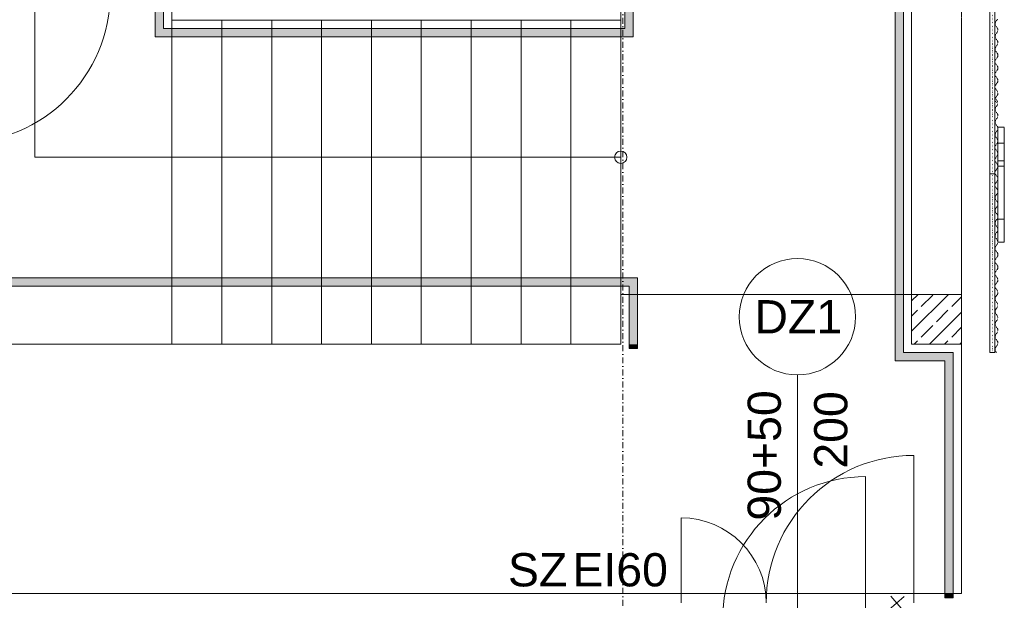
# Model space of a CAD drawing. Header units: centimetres. Extents: x -1589 to 108054, y -205274 to 31709.
# Tile 125 of 256: x 23341 to 23934, y 12094 to 12443. Entities that reach past the tile are written whole.
import ezdxf

# ---------------------------------------------------------------- set-up
doc = ezdxf.new("R2010")
doc.units = ezdxf.units.CM
doc.header["$LTSCALE"] = 0.01
doc.header["$MEASUREMENT"] = 0
for name, pattern in [('11108-COL-C310_XMODEL$0$HIDDEN', [0.375, 0.25, -0.125]), ('Krawędzie ukryte', [27, 20, -7]), ('Kropki i Kreski', [72, 36, -18, 0, -18]), ('Kropkowana', [63.499999, 0, -63.499999])]:
    doc.linetypes.add(name, pattern=pattern)
for name, color, linetype in [('2_barierki.K_IR', 7, 'Continuous'), ('2_belki.K_IR', 7, 'Continuous'), ('2_schody.K_IR', 7, 'Continuous'), ('2_stropy.ISTN', 7, 'Continuous'), ('2_stropy.K_IR', 7, 'Continuous'), ('2_słupy.K_IR', 7, 'Continuous'), ('2_ściana dekoracyjna 3', 7, 'Continuous'), ('2_ściany zewnętrzne.ISTN', 7, 'Continuous'), ('3_linie 2D .ISTN', 7, 'Continuous'), ('4_osie.ISTN', 7, 'Continuous'), ('5_opisy.PW_IR_', 7, 'Continuous')]:
    doc.layers.add(name, color=color, linetype=linetype)
doc.styles.add('GENERATED_STYLE_1', font='txt')
doc.linetypes.add('X małe', pattern='A,0,0,[1,IR 026-25_Rzut piÄ™tra_2025.10.081.Shx,S=0.396825,R=0,X=0,Y=0],-50,0', length=50)

msp = doc.modelspace()

# ---------------------------------------------------------------- hatches: boundary and pattern name
at = {"layer": '2_barierki.K_IR', "linetype": 'Continuous', "lineweight": 5}
for points in [[(23873.08521, 12613.17122), (23868.08521, 12608.17133), (23868.08521, 12238.16994), (23873.08521, 12243.16994)], [(23423.08521, 12433.16994), (23428.08521, 12438.16994), (23428.08521, 12458.17491), (23423.08521, 12463.17491)], [(23710.58521, 12458.17491), (23705.58521, 12458.17491), (23705.58521, 12438.16994), (23710.58521, 12433.16994)], [(23710.58521, 12433.16994), (23705.58521, 12438.16994), (23428.08521, 12438.16994), (23423.08521, 12433.16994)], [(23433.08522, 12283.16994), (23433.08522, 12288.16994), (23268.08521, 12288.16994), (23263.08521, 12283.16994)], [(23708.08521, 12283.16994), (23713.08521, 12288.16994), (23433.08522, 12288.16994), (23433.08522, 12283.16994)], [(23708.08521, 12248.16994), (23713.08521, 12248.16994), (23713.08521, 12288.16994), (23708.08521, 12283.16994)], [(23713.08521, 12248.16994), (23708.08521, 12248.16994), (23708.08521, 12245.66994), (23713.08521, 12245.66994)], [(23873.08521, 12243.16994), (23868.08521, 12238.16994), (23898.08521, 12238.16994), (23903.08521, 12243.16994)], [(23903.08521, 12243.16994), (23898.08521, 12238.16994), (23898.08521, 12098.10258), (23903.08521, 12098.10258)], [(23903.08521, 12098.10258), (23898.08521, 12098.10258), (23898.08521, 12095.60258), (23903.08521, 12095.60258)]]:
    msp.add_hatch(color=8, dxfattribs=at).paths.add_polyline_path(points)
at = {"layer": '2_słupy.K_IR', "linetype": 'Continuous', "lineweight": 5}
h = msp.add_hatch(dxfattribs=at)
h.set_pattern_fill('Beton zbrojony', color=8, style=0, pattern_type=2)
h.set_pattern_definition([(45, (22325.727, 10501.317), (-9.19239, 9.19239), []), (45, (22321.13, 10505.913), (-9.19239, 9.19239), [9.75, -3.25])])
h.paths.add_polyline_path([(23878.08521, 12278.16994), (23878.08521, 12248.16994), (23908.08521, 12248.16994), (23908.08521, 12278.16994)])

# ---------------------------------------------------------------- linework, layer by layer
at = {"layer": '2_barierki.K_IR', "color": 8, "linetype": 'Continuous', "lineweight": 5}
for p, q in [((23873.08521, 12243.16994), (23873.08521, 12613.17122)), ((23868.08521, 12608.17133), (23868.08521, 12238.16994)), ((23423.08521, 12463.17491), (23423.08521, 12433.16994)), ((23428.08521, 12438.16994), (23428.08521, 12458.17491)), ((23705.58521, 12458.17491), (23705.58521, 12438.16994)), ((23710.58521, 12433.16994), (23710.58521, 12458.17491)), ((23423.08521, 12433.16994), (23710.58521, 12433.16994)), ((23705.58521, 12438.16994), (23428.08521, 12438.16994)), ((23433.08522, 12288.16994), (23268.08521, 12288.16994)), ((23713.08521, 12288.16994), (23433.08522, 12288.16994)), ((23713.08521, 12248.16994), (23713.08521, 12288.16994)), ((23263.08521, 12283.16994), (23433.08522, 12283.16994)), ((23433.08522, 12283.16994), (23708.08521, 12283.16994)), ((23708.08521, 12283.16994), (23708.08521, 12248.16994)), ((23708.08521, 12248.16994), (23708.08521, 12245.66994)), ((23708.08521, 12245.66994), (23713.08521, 12245.66994)), ((23713.08521, 12245.66994), (23713.08521, 12248.16994)), ((23868.08521, 12238.16994), (23898.08521, 12238.16994)), ((23903.08521, 12243.16994), (23873.08521, 12243.16994)), ((23898.08521, 12238.16994), (23898.08521, 12098.10258)), ((23903.08521, 12098.10258), (23903.08521, 12243.16994)), ((23898.08521, 12098.10258), (23898.08521, 12095.60258)), ((23898.08521, 12095.60258), (23903.08521, 12095.60258)), ((23903.08521, 12095.60258), (23903.08521, 12098.10258))]:
    msp.add_line(p, q, dxfattribs=at)
at = {"layer": '2_belki.K_IR', "color": 8, "linetype": 'Krawędzie ukryte', "lineweight": 5}
for p, q in [((23878.08521, 12618.17111), (23878.08521, 12278.16994)), ((23908.08522, 12618.17111), (23908.08522, 12278.16994)), ((23878.08521, 12278.16994), (23908.08522, 12278.16994))]:
    msp.add_line(p, q, dxfattribs=at)
at = {"layer": '2_schody.K_IR', "color": 8, "linetype": 'Continuous', "lineweight": 5}
for p, q in [((23350.58521, 12360.66994), (23350.58521, 12535.67491)), ((23433.08522, 12453.17491), (23433.08521, 12443.16994)), ((23433.08521, 12443.16994), (23463.08521, 12443.16994)), ((23433.08521, 12248.16994), (23433.08521, 12443.16994)), ((23433.08522, 12443.16994), (23433.08522, 12248.16994)), ((23463.08521, 12443.16994), (23493.08521, 12443.16994)), ((23463.08521, 12248.16994), (23463.08521, 12443.16994)), ((23463.08521, 12443.16994), (23463.08521, 12248.16994)), ((23493.08521, 12248.16994), (23493.08521, 12443.16994)), ((23493.08521, 12443.16994), (23523.08521, 12443.16994)), ((23493.08521, 12443.16994), (23493.08521, 12248.16994)), ((23523.08521, 12248.16994), (23523.08521, 12443.16994)), ((23523.08521, 12443.16994), (23553.08521, 12443.16994)), ((23523.08521, 12443.16994), (23523.08521, 12248.16994)), ((23553.08521, 12248.16994), (23553.08521, 12443.16994)), ((23553.08521, 12443.16994), (23583.08522, 12443.16994)), ((23553.08521, 12443.16994), (23553.08521, 12248.16994)), ((23583.08522, 12248.16994), (23583.08522, 12443.16994)), ((23583.08522, 12443.16994), (23613.08522, 12443.16994)), ((23583.08522, 12443.16994), (23583.08522, 12248.16994)), ((23613.08522, 12248.16994), (23613.08522, 12443.16994)), ((23613.08522, 12443.16994), (23643.08522, 12443.16994)), ((23613.08522, 12443.16994), (23613.08522, 12248.16994)), ((23643.08521, 12248.16994), (23643.08521, 12443.16994)), ((23643.08521, 12443.16994), (23673.08521, 12443.16994)), ((23643.08522, 12443.16994), (23643.08522, 12248.16994)), ((23673.08521, 12248.16994), (23673.08521, 12443.16994)), ((23673.08521, 12443.16994), (23703.08521, 12443.16994)), ((23673.08521, 12443.16994), (23673.08521, 12248.16994)), ((23703.08521, 12443.16994), (23703.08521, 12248.16994)), ((23433.08521, 12360.66994), (23350.58521, 12360.66994)), ((23673.08521, 12360.66994), (23433.08521, 12360.66994)), ((23703.08521, 12360.66994), (23673.08521, 12360.66994)), ((23433.08522, 12248.16994), (23258.08521, 12248.16994)), ((23463.08521, 12248.16994), (23433.08521, 12248.16994)), ((23493.08521, 12248.16994), (23463.08521, 12248.16994)), ((23523.08521, 12248.16994), (23493.08521, 12248.16994)), ((23553.08521, 12248.16994), (23523.08521, 12248.16994)), ((23583.08522, 12248.16994), (23553.08521, 12248.16994)), ((23613.08522, 12248.16994), (23583.08522, 12248.16994)), ((23643.08522, 12248.16994), (23613.08522, 12248.16994)), ((23673.08521, 12248.16994), (23643.08521, 12248.16994)), ((23703.08521, 12248.16994), (23673.08521, 12248.16994))]:
    msp.add_line(p, q, dxfattribs=at)
for start, end in [(90, 270), (270, 90)]:
    msp.add_arc((23703.08521, 12360.66994), 3.75, start, end, dxfattribs=at)
at = {"layer": '2_stropy.ISTN', "color": 8, "linetype": 'Continuous', "lineweight": 5, "flags": 128}
msp.add_lwpolyline([(23878.08521, 12618.17111), (23703.08521, 12618.17111), (23703.08521, 12278.16994), (23878.08521, 12278.16994)], close=True, dxfattribs=at)
at = {"layer": '2_stropy.K_IR', "color": 8, "linetype": 'Continuous', "lineweight": 5, "flags": 128}
msp.add_lwpolyline([(23878.08521, 12618.17491), (23703.08521, 12618.17491), (23703.08521, 12248.16994), (23228.08521, 12248.16994), (23228.08521, 12098.10258), (23908.08521, 12098.10258), (23908.08521, 12248.16994), (23878.08521, 12248.16994)], close=True, dxfattribs=at)
at = {"layer": '2_słupy.K_IR', "color": 8, "linetype": 'Continuous', "lineweight": 5, "flags": 128}
msp.add_lwpolyline([(23878.08521, 12278.16994), (23908.08521, 12278.16994), (23908.08521, 12248.16994), (23878.08521, 12248.16994)], close=True, dxfattribs=at)
at = {"layer": '2_ściana dekoracyjna 3', "color": 8, "linetype": 'Kropkowana', "lineweight": 5}
msp.add_line((23926.67, 12243.16994), (23926.67, 12668.28909), dxfattribs=at)
at = {"layer": '2_ściana dekoracyjna 3', "color": 8, "linetype": 'Continuous', "lineweight": 5}
for p, q in [((23925.17, 12455.72952), (23925.17, 12350.76182)), ((23928.17, 12455.72952), (23928.17, 12350.76182)), ((23925.17, 12350.76182), (23925.17, 12298.27803)), ((23928.17, 12350.76182), (23925.17, 12350.76182)), ((23928.17, 12350.76182), (23928.17, 12298.27803)), ((23925.17, 12298.27797), (23925.17, 12243.16994)), ((23928.17, 12298.27797), (23928.17, 12243.16994)), ((23928.17, 12243.16994), (23925.17, 12243.16994))]:
    msp.add_line(p, q, dxfattribs=at)
at = {"layer": '2_ściana dekoracyjna 3', "color": 8, "linetype": '11108-COL-C310_XMODEL$0$HIDDEN', "lineweight": 5}
for p, q in [((23929.10502, 12442.89226), (23928.31104, 12441.706)), ((23928.31104, 12441.706), (23928.31104, 12440.27853)), ((23928.31104, 12440.27853), (23929.10502, 12439.09226)), ((23929.76864, 12443.74107), (23929.10502, 12442.89226)), ((23929.10502, 12439.09226), (23929.76864, 12438.24345)), ((23929.10502, 12435.29226), (23928.31104, 12434.106)), ((23928.31104, 12434.106), (23928.31104, 12432.67853)), ((23929.76864, 12436.14107), (23929.10502, 12435.29226)), ((23929.76864, 12438.24345), (23930.00502, 12437.19226)), ((23930.00502, 12437.19226), (23929.76864, 12436.14107)), ((23928.31104, 12432.67853), (23929.10502, 12431.49226)), ((23929.10502, 12427.69226), (23928.31104, 12426.506)), ((23929.10502, 12431.49226), (23929.76864, 12430.64345)), ((23929.76864, 12428.54107), (23929.10502, 12427.69226)), ((23929.76864, 12430.64345), (23930.00502, 12429.59226)), ((23930.00502, 12429.59226), (23929.76864, 12428.54107)), ((23928.31104, 12426.506), (23928.31104, 12425.07853)), ((23928.31104, 12425.07853), (23929.10502, 12423.89226)), ((23929.10502, 12423.89226), (23929.76864, 12423.04345)), ((23929.76864, 12423.04345), (23930.00502, 12421.99226)), ((23930.00502, 12421.99226), (23929.76864, 12420.94107)), ((23929.10502, 12420.09226), (23928.31104, 12418.906)), ((23928.31104, 12418.906), (23928.31104, 12417.47853)), ((23928.31104, 12417.47853), (23929.10502, 12416.29226)), ((23929.76864, 12420.94107), (23929.10502, 12420.09226)), ((23929.10502, 12416.29226), (23929.76864, 12415.44345)), ((23929.76864, 12415.44345), (23930.00502, 12414.39226)), ((23929.10502, 12412.49226), (23928.31104, 12411.306)), ((23928.31104, 12411.306), (23928.31104, 12409.87853)), ((23928.31104, 12409.87853), (23929.10502, 12408.69226)), ((23929.76864, 12413.34107), (23929.10502, 12412.49226)), ((23930.00502, 12414.39226), (23929.76864, 12413.34107)), ((23929.10502, 12404.89226), (23928.31104, 12403.706)), ((23928.31104, 12403.706), (23928.31104, 12402.27853)), ((23929.10502, 12408.69226), (23929.76864, 12407.84345)), ((23929.76864, 12405.74107), (23929.10502, 12404.89226)), ((23929.76864, 12407.84345), (23930.00502, 12406.79226)), ((23930.00502, 12406.79226), (23929.76864, 12405.74107)), ((23928.31104, 12402.27853), (23929.10502, 12401.09226)), ((23929.10502, 12401.09226), (23929.76864, 12400.24345)), ((23929.76864, 12398.14107), (23929.10502, 12397.29226)), ((23929.76864, 12400.24345), (23930.00502, 12399.19226)), ((23930.00502, 12399.19226), (23929.76864, 12398.14107)), ((23929.10502, 12397.29226), (23928.31104, 12396.106)), ((23928.31104, 12396.106), (23928.31104, 12394.67853)), ((23928.31104, 12394.67853), (23929.10502, 12393.49226)), ((23928.67261, 12395.7862), (23929.10502, 12395.14014)), ((23929.10502, 12395.14014), (23929.76864, 12394.29133)), ((23929.10502, 12393.49226), (23929.13273, 12393.45683)), ((23929.76864, 12392.18895), (23929.10502, 12391.34014)), ((23929.76864, 12394.29133), (23930.00502, 12393.24014)), ((23930.00502, 12393.24014), (23929.76864, 12392.18895)), ((23929.10502, 12391.34014), (23928.31104, 12390.15387)), ((23928.31104, 12390.15387), (23928.31104, 12388.72641)), ((23928.31104, 12388.72641), (23929.10502, 12387.54014)), ((23929.10502, 12387.54014), (23929.76864, 12386.69133)), ((23929.76864, 12386.69133), (23930.00502, 12385.64014)), ((23929.10502, 12383.74014), (23928.31104, 12382.55387)), ((23928.31104, 12382.55387), (23928.31104, 12381.12641)), ((23928.31104, 12381.12641), (23929.10502, 12379.94014)), ((23929.76864, 12384.58895), (23929.10502, 12383.74014)), ((23929.10502, 12379.94014), (23929.76864, 12379.09133)), ((23930.00502, 12385.64014), (23929.76864, 12384.58895)), ((23929.10502, 12376.14014), (23928.31104, 12374.95387)), ((23928.31104, 12374.95387), (23928.31104, 12373.52641)), ((23929.76864, 12376.98895), (23929.10502, 12376.14014)), ((23929.76864, 12379.09133), (23930.00502, 12378.04014)), ((23930.00502, 12378.04014), (23929.76864, 12376.98895)), ((23928.31104, 12373.52641), (23929.10502, 12372.34014)), ((23929.10502, 12368.54014), (23928.31104, 12367.35387)), ((23929.10502, 12372.34014), (23929.76864, 12371.49133)), ((23929.76864, 12369.38895), (23929.10502, 12368.54014)), ((23929.76864, 12371.49133), (23930.00502, 12370.44014)), ((23930.00502, 12370.44014), (23929.76864, 12369.38895)), ((23928.31104, 12367.35387), (23928.31104, 12365.92641)), ((23928.31104, 12365.92641), (23929.10502, 12364.74014)), ((23929.10502, 12364.74014), (23929.76864, 12363.89133)), ((23929.76864, 12363.89133), (23930.00502, 12362.84014)), ((23930.00502, 12362.84014), (23929.76864, 12361.78895)), ((23929.10502, 12360.94014), (23928.31104, 12359.75387)), ((23928.31104, 12359.75387), (23928.31104, 12358.32641)), ((23928.31104, 12358.32641), (23929.10502, 12357.14014)), ((23929.76864, 12361.78895), (23929.10502, 12360.94014)), ((23929.10502, 12357.14014), (23929.76864, 12356.29133)), ((23929.76864, 12356.29133), (23930.00502, 12355.24014)), ((23929.10502, 12353.34014), (23928.31104, 12352.15387)), ((23928.31104, 12352.15387), (23928.31104, 12350.72641)), ((23928.31104, 12350.72641), (23929.10502, 12349.54014)), ((23929.76864, 12354.18895), (23929.10502, 12353.34014)), ((23930.00502, 12355.24014), (23929.76864, 12354.18895)), ((23929.10502, 12345.74014), (23928.31104, 12344.55387)), ((23928.31104, 12344.55387), (23928.31104, 12343.12641)), ((23929.10502, 12349.54014), (23929.76864, 12348.69133)), ((23929.76864, 12346.58895), (23929.10502, 12345.74014)), ((23929.76864, 12348.69133), (23930.00502, 12347.64014)), ((23930.00502, 12347.64014), (23929.76864, 12346.58895)), ((23928.31104, 12343.12641), (23929.10502, 12341.94014)), ((23929.10502, 12341.94014), (23929.76864, 12341.09133)), ((23929.76864, 12338.98895), (23929.10502, 12338.14014)), ((23929.76864, 12341.09133), (23930.00502, 12340.04014)), ((23930.00502, 12340.04014), (23929.76864, 12338.98895)), ((23929.10502, 12338.14014), (23928.31104, 12336.95387)), ((23928.31104, 12336.95387), (23928.31104, 12335.52641)), ((23928.31104, 12335.52641), (23929.10502, 12334.34014)), ((23929.10502, 12334.34014), (23929.76864, 12333.49133)), ((23929.76864, 12333.49133), (23930.00502, 12332.44014)), ((23930.00502, 12332.44014), (23929.76864, 12331.38895)), ((23929.10502, 12330.54014), (23928.31104, 12329.35387)), ((23928.31104, 12329.35387), (23928.31104, 12327.92641)), ((23928.31104, 12327.92641), (23929.10502, 12326.74014)), ((23929.76864, 12331.38895), (23929.10502, 12330.54014)), ((23929.10502, 12326.74014), (23929.76864, 12325.89133)), ((23929.10502, 12322.94014), (23928.31104, 12321.75387)), ((23928.31104, 12321.75387), (23928.31104, 12320.32641)), ((23929.76864, 12323.78895), (23929.10502, 12322.94014)), ((23929.76864, 12325.89133), (23930.00502, 12324.84014)), ((23930.00502, 12324.84014), (23929.76864, 12323.78895)), ((23928.31104, 12320.32641), (23929.10502, 12319.14014)), ((23929.10502, 12315.34014), (23928.31104, 12314.15387)), ((23929.10502, 12319.14014), (23929.76864, 12318.29133)), ((23929.76864, 12316.18895), (23929.10502, 12315.34014)), ((23929.76864, 12318.29133), (23930.00502, 12317.24014)), ((23930.00502, 12317.24014), (23929.76864, 12316.18895)), ((23928.31104, 12314.15387), (23928.31104, 12312.72641)), ((23928.31104, 12312.72641), (23929.10502, 12311.54014)), ((23929.10502, 12311.54014), (23929.76864, 12310.69133)), ((23929.76864, 12310.69133), (23930.00502, 12309.64014)), ((23930.00502, 12309.64014), (23929.76864, 12308.58895)), ((23929.10502, 12307.74014), (23928.31104, 12306.55387)), ((23928.31104, 12306.55387), (23928.31104, 12305.12641)), ((23928.31104, 12305.12641), (23929.10502, 12303.94014)), ((23929.76864, 12308.58895), (23929.10502, 12307.74014)), ((23929.10502, 12303.94014), (23929.76864, 12303.09133)), ((23929.76864, 12303.09133), (23930.00502, 12302.04014)), ((23929.10502, 12300.14014), (23928.31104, 12298.95387)), ((23928.31104, 12298.95387), (23928.31104, 12297.52641)), ((23928.31104, 12297.52641), (23929.10502, 12296.34014)), ((23929.76864, 12300.98895), (23929.10502, 12300.14014)), ((23930.00502, 12302.04014), (23929.76864, 12300.98895)), ((23929.10502, 12292.54014), (23928.31104, 12291.35387)), ((23928.31104, 12291.35387), (23928.31104, 12289.92641)), ((23929.10502, 12296.34014), (23929.76864, 12295.49133)), ((23929.76864, 12293.38895), (23929.10502, 12292.54014)), ((23929.76864, 12295.49133), (23930.00502, 12294.44014)), ((23930.00502, 12294.44014), (23929.76864, 12293.38895)), ((23928.31104, 12289.92641), (23929.10502, 12288.74014)), ((23929.10502, 12288.74014), (23929.76864, 12287.89133)), ((23929.76864, 12285.78895), (23929.10502, 12284.94014)), ((23929.76864, 12287.89133), (23930.00502, 12286.84014)), ((23930.00502, 12286.84014), (23929.76864, 12285.78895)), ((23929.10502, 12284.94014), (23928.31104, 12283.75387)), ((23928.31104, 12283.75387), (23928.31104, 12282.32641)), ((23928.31104, 12282.32641), (23929.10502, 12281.14014)), ((23929.10502, 12281.14014), (23929.76864, 12280.29133)), ((23929.76864, 12280.29133), (23930.00502, 12279.24014)), ((23930.00502, 12279.24014), (23929.86775, 12278.62969)), ((23929.10417, 12277.35683), (23928.31019, 12276.17056)), ((23928.31019, 12276.17056), (23928.31019, 12274.7431)), ((23928.31019, 12274.7431), (23929.10417, 12273.55683)), ((23929.7678, 12278.20564), (23929.10417, 12277.35683)), ((23929.10417, 12273.55683), (23929.7678, 12272.70802)), ((23929.86315, 12278.62969), (23929.7678, 12278.20564)), ((23929.10417, 12269.75683), (23928.31019, 12268.57056)), ((23928.31019, 12268.57056), (23928.31019, 12267.1431)), ((23929.7678, 12270.60564), (23929.10417, 12269.75683)), ((23929.7678, 12272.70802), (23930.00417, 12271.65683)), ((23930.00417, 12271.65683), (23929.7678, 12270.60564)), ((23928.31019, 12267.1431), (23929.10417, 12265.95683)), ((23929.10417, 12262.15683), (23928.31019, 12260.97056)), ((23929.10417, 12265.95683), (23929.7678, 12265.10802)), ((23929.7678, 12263.00564), (23929.10417, 12262.15683)), ((23929.7678, 12265.10802), (23930.00417, 12264.05683)), ((23930.00417, 12264.05683), (23929.7678, 12263.00564)), ((23928.31019, 12260.97056), (23928.31019, 12259.5431)), ((23928.31019, 12259.5431), (23929.10417, 12258.35683)), ((23929.10417, 12258.35683), (23929.7678, 12257.50802)), ((23929.7678, 12255.40564), (23929.10417, 12254.55683)), ((23929.7678, 12257.50802), (23930.00417, 12256.45683)), ((23930.00417, 12256.45683), (23929.7678, 12255.40564)), ((23929.10417, 12254.55683), (23928.31019, 12253.37056)), ((23928.31019, 12253.37056), (23928.31019, 12251.9431)), ((23928.31019, 12251.9431), (23929.10417, 12250.75683)), ((23929.10417, 12250.75683), (23929.7678, 12249.90802)), ((23929.7678, 12249.90802), (23930.00417, 12248.85683)), ((23929.10417, 12246.95683), (23928.31019, 12245.77056)), ((23928.31019, 12245.77056), (23928.31019, 12244.3431)), ((23928.31019, 12244.3431), (23929.0954, 12243.16994)), ((23929.7678, 12247.80564), (23929.10417, 12246.95683)), ((23930.00417, 12248.85683), (23929.7678, 12247.80564))]:
    msp.add_line(p, q, dxfattribs=at)
at = {"layer": '2_ściana dekoracyjna 3', "color": 8, "linetype": 'Krawędzie ukryte', "lineweight": 5, "flags": 128}
for points in [[(23930.00502, 12378.83536), (23930.00502, 12369.1153)], [(23930.00502, 12378.83536), (23933.82421, 12378.83536)], [(23933.82421, 12369.1153), (23933.82421, 12378.83536)], [(23930.00502, 12369.1153), (23930.00502, 12358.41187)], [(23930.00502, 12369.1153), (23933.82421, 12369.1153)], [(23930.00502, 12369.1153), (23930.00502, 12309.52695)], [(23930.00502, 12369.1153), (23933.82421, 12369.1153)], [(23930.00502, 12369.1153), (23933.82421, 12369.1153)], [(23930.00502, 12369.1153), (23930.00502, 12355.22806)], [(23930.00502, 12369.1153), (23930.00502, 12309.52695)], [(23930.00502, 12369.1153), (23933.82421, 12369.1153)], [(23930.00502, 12369.1153), (23930.00502, 12309.52695)], [(23930.00502, 12369.1153), (23933.82421, 12369.1153)], [(23933.82421, 12358.41187), (23933.82421, 12369.1153)], [(23933.82421, 12309.52695), (23933.82421, 12369.1153)], [(23933.82421, 12355.22806), (23933.82421, 12369.1153)], [(23933.82421, 12309.52695), (23933.82421, 12369.1153)], [(23933.82421, 12309.52695), (23933.82421, 12369.1153)], [(23933.82421, 12309.52695), (23933.82421, 12369.1153)], [(23933.82421, 12359.60207), (23933.82421, 12369.1153)], [(23933.82421, 12369.1153), (23933.82421, 12342.61149)], [(23933.82421, 12332.67428), (23933.82421, 12369.1153)], [(23933.82421, 12309.52695), (23933.82421, 12369.1153)], [(23930.00502, 12358.41187), (23930.00502, 12309.52695)], [(23930.00502, 12358.41187), (23933.82421, 12358.41187)], [(23933.82421, 12340.63869), (23933.82421, 12359.60207)], [(23933.82421, 12309.52695), (23933.82421, 12358.41187)], [(23930.00502, 12355.22806), (23930.00502, 12323.41419)], [(23930.00502, 12355.22806), (23933.82421, 12355.22806)], [(23933.82421, 12323.41419), (23933.82421, 12355.22806)], [(23933.82421, 12333.72794), (23933.82421, 12340.63869)], [(23933.82421, 12331.81709), (23933.82421, 12333.72794)], [(23933.82421, 12309.52695), (23933.82421, 12332.67428)], [(23933.82421, 12326.3409), (23933.82421, 12331.81709)], [(23933.82421, 12327.89443), (23933.82421, 12309.52695)], [(23930.00502, 12323.41419), (23930.00502, 12309.52695)], [(23930.00502, 12323.41419), (23933.82421, 12323.41419)], [(23933.82421, 12326.3409), (23933.82421, 12320.32295)], [(23933.82421, 12314.45116), (23933.82421, 12326.3409)], [(23933.82421, 12309.52695), (23933.82421, 12323.41419)], [(23930.00502, 12309.52695), (23933.82421, 12309.52695)], [(23930.00502, 12309.52695), (23933.82421, 12309.52695)], [(23930.00502, 12309.52695), (23933.82421, 12309.52695)], [(23930.00502, 12309.52695), (23933.82421, 12309.52695)], [(23930.00502, 12309.52695), (23933.82421, 12309.52695)], [(23933.82421, 12309.52695), (23933.82421, 12314.45116)]]:
    msp.add_lwpolyline(points, dxfattribs=at)
at = {"layer": '2_ściany zewnętrzne.ISTN', "color": 8, "linetype": 'Continuous', "lineweight": 5}
for p, q in [((23809.36078, 12229.66992), (23809.36078, 11994.45898)), ((23879.36078, 12092.45898), (23879.36078, 12181.25898)), ((23850.36078, 12082.45898), (23850.36078, 12168.45898)), ((23739.36078, 12092.45898), (23739.36078, 12143.65898))]:
    msp.add_line(p, q, dxfattribs=at)
for centre, radius, start, end in [((23809.36078, 12264.66992), 35, 0, 180), ((23809.36078, 12264.66992), 35, 180, 0), ((23879.36078, 12092.45898), 88.8, 90, 180), ((23739.36078, 12092.45898), 51.2, 0, 90)]:
    msp.add_arc(centre, radius, start, end, dxfattribs=at)
at = {"layer": '2_ściany zewnętrzne.ISTN', "color": 8, "linetype": 'X małe', "lineweight": 5}
msp.add_arc((23850.36078, 12082.45898), 86, 90, 180, dxfattribs=at)
at = {"layer": '3_linie 2D .ISTN', "color": 8, "linetype": 'Continuous', "lineweight": 5}
for p, q in [((23873.52446, 12096.24935), (23864.35055, 12088.386)), ((23865.58746, 12096.49461), (23873.0089, 12087.97369))]:
    msp.add_line(p, q, dxfattribs=at)
at = {"layer": '4_osie.ISTN', "color": 7, "linetype": 'Kropki i Kreski', "lineweight": 0, "ltscale": 10}
msp.add_line((23704.36078, 9177.95201), (23704.36078, 12897.96143), dxfattribs=at)
at = {"layer": '5_opisy.PW_IR_', "color": 8, "linetype": 'Continuous', "lineweight": 5}
msp.add_lwpolyline([(23305.89796, 12459.28602), (23305.89796, 12369.28602, 0.414213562), (23395.89796, 12459.28602)], format="xyb", dxfattribs=at)

# ---------------------------------------------------------------- texts
at = {"layer": '2_ściany zewnętrzne.ISTN', "color": 8, "lineweight": 5, "char_height": 20, "attachment_point": 7, "style": 'GENERATED_STYLE_1'}
for s, insert in [('\\A1;{\\pql;\\pt10;\\fArial|b0|i0|c238|p38;DZ1}', (23783.48647, 12254.66995)), ('\\A1;{\\pql;\\pt10;\\fArial|b0|i0|c238|p38;SZ}', (23635.24241, 12102.12986)), ('\\A1;{\\pql;\\pt10;\\fArial|b0|i0|c238|p38;EI60}', (23673.97781, 12102.12986))]:
    msp.add_mtext(s, dxfattribs=dict(at, insert=insert))
at = {"layer": '2_ściany zewnętrzne.ISTN', "color": 8, "lineweight": 5, "char_height": 20, "attachment_point": 7, "rotation": 90, "style": 'GENERATED_STYLE_1'}
for s, insert in [('\\A1;{\\pql;\\pt10;\\fArial|b0|i0|c238|p38;90+50}', (23799.6899, 12141.98225)), ('\\A1;{\\pql;\\pt10;\\fArial|b0|i0|c238|p38;200}', (23839.6899, 12173.25078))]:
    msp.add_mtext(s, dxfattribs=dict(at, insert=insert))

doc.saveas('drawing.dxf')
